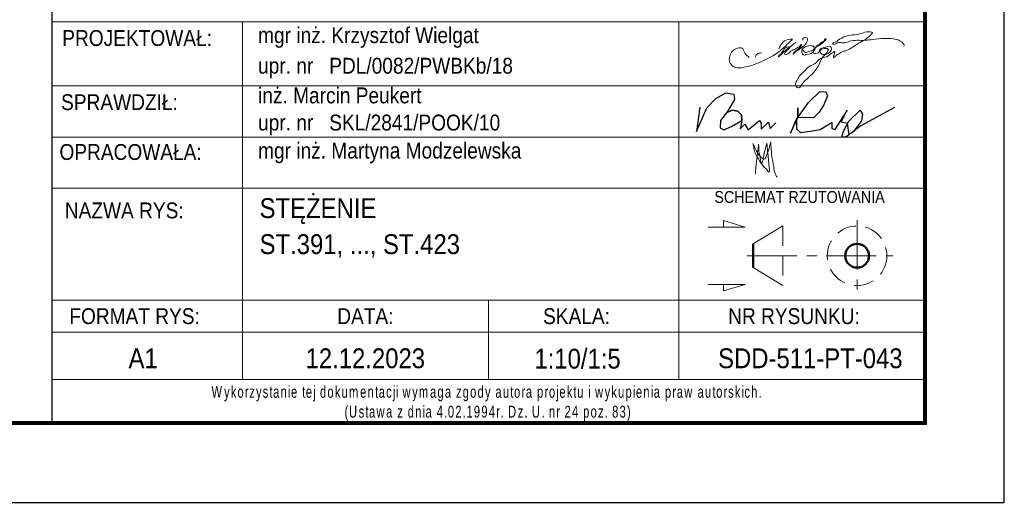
# Model space of a CAD drawing. Header units: millimetres. Extents: x -882 to -29, y 17430 to 18100.
# Tile 7 of 12: x -159 to -35, y 17430 to 17491. Entities that reach past the tile are written whole.
import ezdxf
from ezdxf.enums import TextEntityAlignment as Align

# ---------------------------------------------------------------- set-up
doc = ezdxf.new("R2010")
doc.units = ezdxf.units.MM
doc.header["$LTSCALE"] = 10
doc.linetypes.add('HIDDEN', pattern=[0.375, 0.25, -0.125])
doc.linetypes.add('MITTE', pattern=[2, 1.25, -0.25, 0.25, -0.25])
doc.layers.add('_FORMATKA', color=8, linetype='Continuous', plot=False)
for name, color, linetype, lineweight in [('_RAMKA', 7, 'Continuous', 35), ('_Tabelka', 7, 'Continuous', 25), ('PS_DIM', 4, 'Continuous', 13), ('PS_Hidden', 2, 'HIDDEN', 9), ('PS_MIDLINE', 5, 'MITTE', 13), ('PS_Pos', 1, 'Continuous', 15), ('PS_SOLID', 7, 'Continuous', 30), ('PS_TEXT', 3, 'Continuous', 18)]:
    doc.layers.add(name, color=color, linetype=linetype, lineweight=lineweight)
doc.styles.add('gil', font='txt', dxfattribs={"width": 0.9})

# ---------------------------------------------------------------- blocks, each defined once
blk = doc.blocks.new('A$C077725B1')
at = {"layer": 'PS_SOLID', "color": 5, "lineweight": 25}
for points in [[(0.45, 3.96), (0, 0.74), (1.35, 3.86), (2.53, 5.09), (3.87, 5.86), (4.96, 5.66), (5.03, 4.97), (4.09, 3.39), (3.17, 2.17), (3.12, 1.2), (3.6, 0.93), (4.61, 1.41), (5.99, 2.21), (5.97, 2.95), (5.49, 3.43), (4.71, 3.58), (3.95, 3.2), (4.71, 3.58), (5.49, 3.43), (5.97, 2.95), (5.99, 2.21), (5.79, 1.09), (6.4, 1.71), (6.83, 0.96), (8.36, 2.21), (8.58, 1.82), (8.58, 1.03), (9.53, 1.97), (9.77, 1.14), (10.51, 1.89)], [(26.25, 3.91), (21.8, 1.47), (19.81, 0), (19.26, 0), (19.47, 0.79), (20.21, 2.08), (21.68, 3.55), (21.99, 3.05), (21.86, 2.14), (20.81, 0.74), (20.25, 0.33), (20.03, 1.78), (19.17, 1.98), (19.96, 3.54), (18.27, 0.97), (18, 1.12), (18, 1.91), (16.37, 0.97), (15.05, 0.72), (13.81, 0.54), (13.29, 1.06), (13.29, 2.56), (12.47, 0.52), (13.42, 2.59), (13.42, 3.89), (13.42, 2.59), (14.85, 4.56), (16.34, 6.04), (17.15, 6.01), (17.36, 5.44), (16.89, 4.25), (16.25, 3.31), (15.51, 2.56), (13.42, 2.59)]]:
    blk.add_lwpolyline(points, dxfattribs=at)
blk = doc.blocks.new('tabela_rys')
at = {"layer": '_Tabelka', "color": 251, "lineweight": 15}
for p, q in [((21.62, 58.32), (131.62, 58.32)), ((21.62, 58.32), (131.62, 58.32)), ((45.62, 58.32), (45.62, 37.33)), ((100.62, 58.32), (100.62, 37.33)), ((21.62, 50.24), (131.62, 50.24)), ((21.62, 43.79), (131.62, 43.79)), ((21.62, 37.33), (131.62, 37.33)), ((21.62, 37.33), (131.62, 37.33)), ((21.62, 37.33), (131.62, 37.33)), ((21.62, 37.33), (131.62, 37.33)), ((21.62, 37.33), (131.62, 37.33)), ((21.62, 37.33), (131.62, 37.33)), ((21.62, 37.33), (131.62, 37.33)), ((21.62, 37.33), (131.62, 37.33)), ((45.62, 37.33), (45.62, 23.22)), ((100.62, 37.33), (100.62, 13.22)), ((21.62, 23.22), (131.62, 23.22)), ((131.62, 23.22), (21.62, 23.22)), ((45.62, 23.22), (45.62, 13.22)), ((76.62, 23.22), (76.62, 13.22)), ((21.62, 19.22), (131.62, 19.22)), ((21.62, 13.22), (131.62, 13.22))]:
    blk.add_line(p, q, dxfattribs=at)
at = {"layer": '_Tabelka', "color": 251, "lineweight": 30}
blk.add_lwpolyline([(131.62, 123.55), (21.62, 123.55), (21.62, 7.77), (131.62, 7.77)], close=True, dxfattribs=at)
at = {"layer": 'PS_DIM', "color": 5, "true_color": 0x1d16e9}
for points in [[(109.48, 53.8), (108.99, 54.29), (108.79, 54.65), (108.6, 54.97), (107.99, 54.97), (107.36, 54.6), (106.97, 53.57), (107.12, 53.03), (107.77, 52.55), (108.62, 52.55), (110.32, 53), (114.18, 55.37), (114.63, 55.81), (114.9, 56.08), (114.41, 56.08), (113.23, 54.9)], [(115.36, 55.7), (113.22, 53.93), (113.18, 53.9), (113.18, 53.98), (113.33, 54.13), (113.56, 54.36), (114.45, 55.17), (114.55, 55.14), (113.99, 54.42), (113.95, 54.18), (114.03, 54.16), (114.58, 54.48), (115.19, 54.83), (115.46, 54.98), (115.73, 55.14), (115.95, 55.36), (116.04, 55.45), (116.06, 55.39), (116.02, 55.28), (115.29, 54.61), (115.06, 54.38), (115.02, 54.23), (115.14, 54.35), (115.64, 54.75), (116.77, 55.82), (116.82, 56), (116.82, 56.17), (116.69, 56.3), (116.5, 56.3), (116.26, 56.24), (116.23, 56.11), (116.23, 56)], [(116.27, 54.78), (116.4, 54.56), (116.58, 54.45), (116.96, 54.56), (117.27, 54.64), (117.58, 54.82), (117.66, 55.11), (117.19, 55.3), (116.43, 55.09), (116.18, 54.85), (116.11, 54.56), (116.28, 54.15), (116.65, 54.15), (117.64, 54.62), (118.01, 55.28), (118.3, 55.44), (118.6, 55.74), (118.91, 55.92), (119.04, 56.14), (119.09, 56.16), (118.24, 55.3), (117.84, 55.07), (117.57, 54.61), (117.57, 54.35), (118.03, 54.35), (118.3, 54.51), (118.35, 54.72), (118.63, 54.99), (119.09, 55.11), (119.38, 55.19), (119.72, 55.19), (119.86, 54.94), (119.56, 54.42), (119.25, 54.24), (118.63, 54.24), (118.45, 54.43), (118.39, 54.64), (119.46, 54.8), (119.3, 54.52), (119.18, 54.31), (118.99, 54.13), (118.15, 52.67), (115.93, 50.15), (115.75, 49.97), (115.52, 50.04), (115.33, 50.36), (115.46, 50.86), (115.83, 51.49), (116.51, 52.17), (116.97, 52.63), (117.94, 53.19), (118.45, 53.7), (119.24, 53.91), (120.28, 54.51), (120.08, 53.78), (120.47, 54.09), (120.72, 54.24), (120.96, 54.38), (121.28, 54.56), (121.66, 54.66), (123.03, 55.46), (124.83, 56.69), (124.99, 56.96), (124.75, 57.03), (124.29, 57.03), (123.37, 56.78), (122.22, 56.61), (121.4, 56.39), (120.69, 55.98), (120.26, 55.73), (120.02, 55.6), (120.05, 55.5), (120.57, 55.64), (121.34, 55.64), (122.15, 55.85), (123.03, 55.97), (124.11, 55.97), (125.01, 56.08), (128, 56.08), (128.89, 55.57), (128.97, 55.25), (128.95, 55.23)], [(111.02, 54.38), (110.58, 54.31), (110.37, 54.14), (110.28, 53.86)], [(109.92, 42.99), (110.36, 42.1), (110.66, 41.59), (111.09, 41.15), (111.38, 40.99), (111.66, 41.47), (111.96, 42.25), (112.08, 42.76), (112.2, 43.19)], [(111.71, 43.01), (111.79, 41.97), (111.9, 41.03), (111.99, 40.03), (111.99, 39.38), (111.65, 39.72), (111.22, 40.15), (110.84, 40.68), (110.65, 41.02), (110.26, 41.69), (110.08, 42.33), (109.92, 42.99)], [(110.26, 39.14), (110.35, 40.27), (110.43, 40.94), (110.49, 41.47), (110.59, 42.26), (110.65, 42.75), (110.65, 42.9)], [(110.65, 42.9), (110.68, 42.38), (110.68, 42.14), (110.7, 41.97), (110.71, 41.9), (110.76, 41.68), (110.81, 41.47), (110.84, 41.29), (110.91, 40.88), (111.01, 40.53), (111.04, 40.47), (111.14, 40.66), (111.22, 40.95), (111.29, 41.28), (111.38, 41.81), (111.5, 42.26), (111.6, 42.66), (111.71, 43.03)], [(112.2, 43.19), (112.23, 42.5), (112.33, 41.38), (112.56, 40.06), (112.77, 39.1), (112.98, 38.73)]]:
    blk.add_spline(points, degree=3, dxfattribs=at)
at = {"layer": 'PS_Hidden'}
blk.add_line((113.73, 32.58), (113.73, 25.08), dxfattribs=at)
blk.add_circle((123.07, 28.83), 3.75, dxfattribs=at)
at = {"layer": 'PS_MIDLINE', "ltscale": 0.5}
for p, q in [((123.07, 33.33), (123.07, 24.33)), ((109.23, 28.83), (127.57, 28.83))]:
    blk.add_line(p, q, dxfattribs=at)
at = {"layer": 'PS_Pos'}
for p, q in [((109.98, 30.33), (113.73, 32.58)), ((113.73, 25.08), (109.98, 27.33))]:
    blk.add_line(p, q, dxfattribs=at)
at = {"layer": 'PS_Pos', "lineweight": 50}
blk.add_line((109.98, 27.33), (109.98, 30.33), dxfattribs=at)
at = {"layer": 'PS_SOLID', "lineweight": 50}
blk.add_line((109.98, 30.33), (109.98, 27.33), dxfattribs=at)
blk.add_circle((123.07, 28.83), 1.5, dxfattribs=at)
blk.add_circle((123.07, 28.83), 1.5, dxfattribs=at)
at = {"layer": 'PS_TEXT', "color": 7}
for p, q in [((108.95, 32.44), (104.3, 32.44)), ((108.95, 32.44), (106.22, 33.26)), ((106.22, 33.26), (106.22, 32.44)), ((108.95, 25.21), (104.3, 25.21)), ((108.95, 25.21), (106.22, 24.39)), ((106.22, 24.39), (106.22, 25.21))]:
    blk.add_line(p, q, dxfattribs=at)
at = {"layer": 'PS_Pos', "color": 7, "xscale": 0.9500000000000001, "yscale": 0.9500000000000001, "zscale": 0.9500000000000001}
blk.add_blockref('A$C077725B1', (102.85, 43.79), dxfattribs=at)
at = {"layer": '_Tabelka', "color": 12, "style": 'gil', "width": 0.9}
for s, p in [('PROJEKTOWAŁ: ', (32.69, 56.26)), ('SPRAWDZIŁ: ', (30.47, 48.18)), ('OPRACOWAŁA: ', (31.87, 41.9)), ('NAZWA RYS:', (30.74, 34.54))]:
    blk.add_text(s, height=2, dxfattribs=at).set_placement(p, align=Align.MIDDLE)
at = {"layer": '_Tabelka', "color": 7, "style": 'gil', "width": 0.9}
for s, p in [('mgr inż. Krzysztof Wielgat', (47.6, 56.62)), ('upr. nr   PDL/0082/PWBKb/18 ', (47.6, 52.77)), ('inż. Marcin Peukert', (47.6, 49.03)), ('upr. nr   SKL/2841/POOK/10 ', (47.6, 45.61)), ('mgr inż. Martyna Modzelewska', (47.6, 42.08))]:
    blk.add_text(s, height=2, dxfattribs=at).set_placement(p, align=Align.MIDDLE_LEFT)
at = {"layer": '_Tabelka', "color": 251, "style": 'gil', "width": 0.9}
for s, p in [('FORMAT RYS:', (32.04, 21.22)), ('DATA:', (61.12, 21.22)), ('SKALA:', (87.72, 21.22)), ('NR RYSUNKU:', (115.12, 21.22))]:
    blk.add_text(s, height=2, dxfattribs=at).set_placement(p, align=Align.MIDDLE)
at = {"layer": '_Tabelka', "color": 7, "lineweight": 13, "insert": (22.63, 10.21), "char_height": 1.5, "attachment_point": 4, "style": 'gil'}
blk.add_mtext_dynamic_manual_height_columns('\\pi19.101;{\\W0.7;\\T1.2;Wykorzystanie tej dokumentacji wymaga zgody autora projektu i wykupienia praw autorskich.\\P\\pi35.865;(Ustawa z dnia 4.02.1994r. Dz. U. nr 24 poz. 83)}', width=107.5936, gutter_width=12.5, heights=[0], dxfattribs=at)
at = {"layer": '_Tabelka', "color": 7, "style": 'gil', "width": 0.9}
for p in [(47.79, 34.83), (47.79, 30.29), (47.79, 26.06)]:
    blk.add_attdef('NAZWA_RYS:', text='', height=2.5, dxfattribs=at).set_placement(p, align=Align.MIDDLE_LEFT)
blk.add_attdef('FORMAT', text='', height=2.5, dxfattribs=at).set_placement((33.12, 15.91), align=Align.MIDDLE)
at = {"layer": '_Tabelka', "color": 7, "style": 'gil', "width": 0.9, "flags": 8}
for tag, p in [('DATA', (61.11, 15.91)), ('SKALA', (87.85, 15.91)), ('NR_RYSUNKU', (117.18, 15.91))]:
    blk.add_attdef(tag, text='', height=2.5, dxfattribs=at).set_placement(p, align=Align.MIDDLE)
at = {"layer": 'PS_TEXT', "color": 7, "insert": (100.88, 36.98), "char_height": 1.5, "width": 31.0028, "attachment_point": 1, "style": 'gil'}
blk.add_mtext('\\pi4.2099;SCHEMAT RZUTOWANIA', dxfattribs=at)
blk = doc.blocks.new('*U16')
at = {"layer": '_FORMATKA', "lineweight": -3}
blk.add_lwpolyline([(-841, 0), (0, 0), (0, 594), (-841, 594)], close=True, dxfattribs=at)
at = {"layer": '_RAMKA', "lineweight": -3, "const_width": 0.5}
blk.add_lwpolyline([(-811, 10), (-10, 10), (-10, 584), (-811, 584)], close=True, dxfattribs=at)

msp = doc.modelspace()

# ---------------------------------------------------------------- block references
at = {"layer": 'PS_DIM'}
msp.add_blockref('*U16', (-34.57, 17430.14), dxfattribs=at)
at = {"layer": 'PS_DIM', "color": 7}
ref = msp.add_blockref('tabela_rys', (-176.19, 17432.38), dxfattribs=at)
ref.add_attrib('FORMAT', 'A1', dxfattribs={"layer": '_Tabelka', "color": 7, "height": 2.5, "style": 'gil', "width": 0.9}).set_placement((-143.07, 17448.29), align=Align.MIDDLE)
ref.add_attrib('DATA', '12.12.2023', dxfattribs={"layer": '_Tabelka', "color": 7, "height": 2.5, "style": 'gil', "width": 0.9, "flags": 8}).set_placement((-115.08, 17448.29), align=Align.MIDDLE)
ref.add_attrib('SKALA', '1:10/1:5', dxfattribs={"layer": '_Tabelka', "color": 7, "height": 2.5, "style": 'gil', "width": 0.9, "flags": 8}).set_placement((-88.34, 17448.29), align=Align.MIDDLE)
ref.add_attrib('NR_RYSUNKU', 'SDD-511-PT-043', dxfattribs={"layer": '_Tabelka', "color": 7, "height": 2.5, "style": 'gil', "width": 0.9, "flags": 8}).set_placement((-59.01, 17448.29), align=Align.MIDDLE)
ref.add_attrib('NAZWA_RYS:', 'STĘŻENIE', dxfattribs={"layer": '_Tabelka', "color": 7, "height": 2.5, "style": 'gil', "width": 0.9}).set_placement((-128.4, 17467.21), align=Align.MIDDLE_LEFT)
ref.add_attrib('NAZWA_RYS:', 'ST.391, ..., ST.423', dxfattribs={"layer": '_Tabelka', "color": 7, "height": 2.5, "style": 'gil', "width": 0.9}).set_placement((-128.4, 17462.67), align=Align.MIDDLE_LEFT)

doc.saveas('drawing.dxf')
